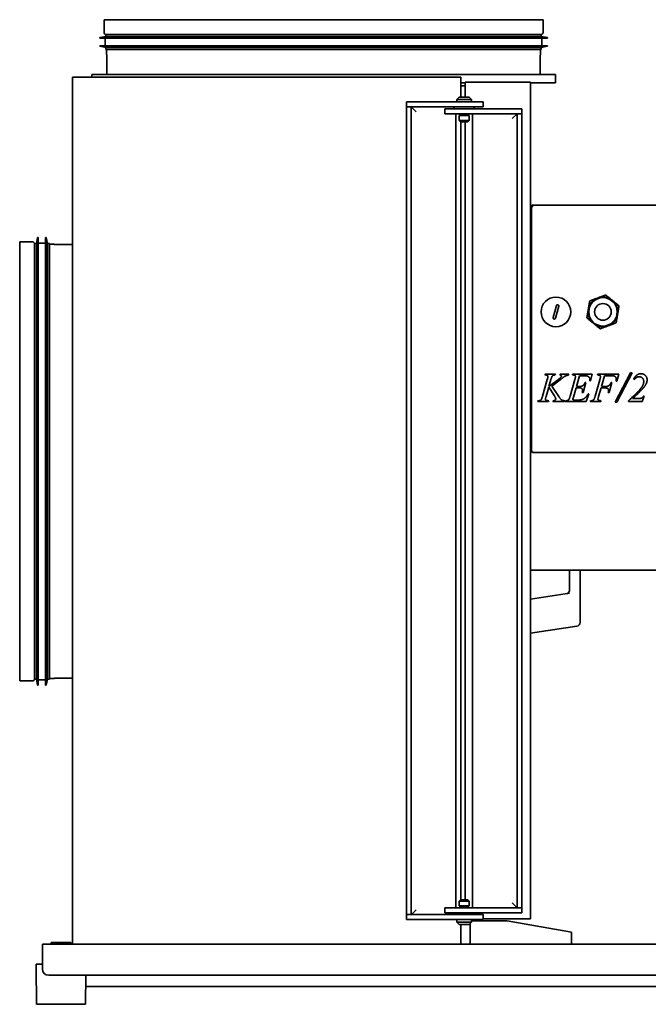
# Model space of a CAD drawing. Header units: millimetres. Extents: x 428 to 1252, y 196 to 992.
# Tile 1 of 2: x 428 to 937, y 196 to 992. Entities that reach past the tile are written whole.
import ezdxf

# ---------------------------------------------------------------- set-up
doc = ezdxf.new("R2010")
doc.units = ezdxf.units.MM
doc.header["$LTSCALE"] = 4
doc.layers.add('Krawędzie widoczne(ISO)', color=7, linetype='Continuous', lineweight=35, true_color=0x262659)

msp = doc.modelspace()

# ---------------------------------------------------------------- linework, layer by layer
at = {"layer": 'Krawędzie widoczne(ISO)'}
for p, q in [((851.43, 992), (496.43, 992)), ((496.43, 981.6), (496.43, 992)), ((851.43, 981.6), (851.43, 992)), ((497.93, 980), (849.93, 980)), ((497.93, 980), (497.93, 978.41)), ((849.93, 980), (849.93, 978.41)), ((497.93, 978.41), (492.93, 977.5)), ((492.93, 977.5), (854.93, 977.5)), ((492.93, 977.5), (492.93, 977)), ((492.93, 977), (854.93, 977)), ((497.43, 977), (497.43, 971)), ((497.93, 978.41), (849.93, 978.41)), ((849.93, 978.41), (854.93, 977.5)), ((850.43, 977), (850.43, 971)), ((854.93, 977.5), (854.93, 977)), ((492.93, 971), (854.93, 971)), ((492.93, 971), (492.93, 970.5)), ((492.93, 970.5), (854.93, 970.5)), ((497.93, 969.59), (492.93, 970.5)), ((497.93, 969.59), (849.93, 969.59)), ((497.93, 969.59), (497.93, 968)), ((497.93, 968), (849.93, 968)), ((498.43, 964.33), (498.43, 967.85)), ((498.63, 948.6), (498.63, 963.37)), ((849.23, 948.6), (849.23, 963.37)), ((849.43, 964.33), (849.43, 967.85)), ((849.93, 969.59), (854.93, 970.5)), ((849.93, 969.59), (849.93, 968)), ((854.93, 971), (854.93, 970.5)), ((861.43, 947.8), (486.43, 947.8)), ((486.43, 945.5), (486.43, 947.8)), ((861.43, 941), (861.43, 947.8)), ((470.88, 945.5), (470.88, 244.5)), ((470.88, 945.5), (784.88, 945.5)), ((784.88, 945.5), (784.88, 929.5)), ((784.88, 941), (788.38, 941)), ((788.38, 941.5), (788.38, 929.5)), ((788.38, 941.5), (841.38, 941.5)), ((841.38, 941.5), (841.38, 265)), ((841.38, 941), (861.43, 941)), ((788.38, 938.5), (784.88, 938.5)), ((740.88, 925.5), (787.63, 925.5)), ((740.88, 921.5), (740.88, 925.5)), ((783.63, 929.5), (781.63, 927.5)), ((793.63, 927.5), (781.63, 927.5)), ((781.63, 925.5), (781.63, 927.5)), ((791.63, 929.5), (783.63, 929.5)), ((787.63, 925.5), (803.13, 925.5)), ((791.63, 929.5), (793.63, 927.5)), ((793.63, 925.5), (793.63, 927.5)), ((803.13, 925.5), (803.13, 921.5)), ((740.88, 921.5), (787.63, 921.5)), ((740.88, 921.5), (740.88, 273.7)), ((744.88, 921.5), (744.88, 273.7)), ((748.88, 917.5), (744.88, 921.5)), ((772.13, 920), (787.63, 920)), ((772.13, 916), (772.13, 920)), ((787.63, 916), (772.13, 916)), ((779.63, 920), (779.63, 921.5)), ((780.88, 916), (780.88, 274)), ((783.63, 915.5), (783.63, 916)), ((791.63, 915.5), (783.63, 915.5)), ((784.13, 914.5), (784.13, 915.5)), ((803.13, 921.5), (787.63, 921.5)), ((787.63, 920), (834.38, 920)), ((787.63, 916), (834.38, 916)), ((791.13, 914.5), (791.13, 915.5)), ((791.63, 915.5), (791.63, 916)), ((794.38, 912), (794.38, 916)), ((795.63, 920), (795.63, 921.5)), ((826.38, 912), (830.38, 916)), ((830.38, 274), (830.38, 916)), ((834.38, 916), (834.38, 920)), ((834.38, 274), (834.38, 916)), ((791.63, 914.5), (783.63, 914.5)), ((783.63, 910.5), (783.63, 914.5)), ((791.63, 910.5), (783.63, 910.5)), ((784.63, 909.5), (783.63, 910.5)), ((790.63, 909.5), (784.63, 909.5)), ((784.88, 909.5), (784.88, 280.5)), ((788.38, 909.5), (788.38, 280.5)), ((790.63, 909.5), (791.63, 910.5)), ((791.63, 910.5), (791.63, 914.5)), ((794.38, 278), (794.38, 912)), ((842.08, 840.58), (841.38, 840.58)), ((842.08, 840.58), (842.08, 828.58)), ((842.08, 840.58), (842.78, 840.58)), ((842.78, 841.98), (1149.98, 841.98)), ((842.78, 840.58), (842.78, 841.98)), ((842.08, 828.58), (842.08, 653.98)), ((428.18, 812.44), (428.18, 457.44)), ((438.58, 812.44), (428.18, 812.44)), ((441.77, 810.94), (442.68, 815.94)), ((442.68, 453.94), (442.68, 815.94)), ((442.68, 815.94), (443.18, 815.94)), ((443.18, 453.94), (443.18, 815.94)), ((449.18, 453.94), (449.18, 815.94)), ((449.18, 815.94), (449.68, 815.94)), ((449.68, 453.94), (449.68, 815.94)), ((450.58, 810.94), (449.68, 815.94)), ((440.18, 458.94), (440.18, 810.94)), ((440.18, 810.94), (441.77, 810.94)), ((441.77, 458.94), (441.77, 810.94)), ((443.18, 811.44), (449.18, 811.44)), ((450.58, 458.94), (450.58, 810.94)), ((450.58, 810.94), (452.18, 810.94)), ((452.18, 458.94), (452.18, 810.94)), ((455.85, 810.44), (452.32, 810.44)), ((470.88, 810.24), (456.81, 810.24)), ((890.33, 765.02), (890.89, 765.23)), ((891.45, 765.45), (892.01, 765.65)), ((892.58, 765.87), (893.14, 766.07)), ((893.04, 765.49), (892.93, 765.57)), ((893.07, 765.67), (893.04, 765.49)), ((893.14, 766.07), (893.07, 765.67)), ((893.7, 766.29), (894.26, 766.5)), ((894.16, 765.91), (893.85, 766.16)), ((894.24, 766.38), (894.16, 765.91)), ((894.83, 766.71), (894.26, 766.5)), ((894.83, 766.71), (895.39, 766.92)), ((894.83, 766.71), (894.86, 766.68)), ((895.29, 766.33), (894.86, 766.68)), ((895.38, 766.91), (895.29, 766.33)), ((895.38, 766.91), (895.39, 766.92)), ((895.67, 767.02), (895.39, 766.92)), ((895.95, 767.13), (895.67, 767.02)), ((895.95, 767.13), (896.51, 767.34)), ((895.95, 767.13), (895.95, 767.13)), ((896.41, 766.75), (895.95, 767.13)), ((896.5, 767.3), (896.41, 766.75)), ((896.5, 767.3), (896.51, 767.34)), ((897.07, 767.55), (896.51, 767.34)), ((897.07, 767.55), (897.63, 767.76)), ((897.53, 767.17), (897.16, 767.47)), ((897.6, 767.57), (897.53, 767.17)), ((898.2, 767.97), (898.76, 768.18)), ((898.52, 767.71), (898.2, 767.97)), ((898.66, 767.59), (898.52, 767.71)), ((898.68, 767.72), (898.66, 767.59)), ((899.32, 768.39), (899.88, 768.6)), ((900.45, 768.81), (901, 769.02)), ((903.11, 768.67), (903.57, 768.29)), ((904.03, 767.91), (904.49, 767.53)), ((904.86, 766.56), (904.88, 766.69)), ((905.03, 766.62), (904.86, 766.56)), ((904.96, 767.14), (905.42, 766.76)), ((905.42, 766.76), (905.03, 766.62)), ((905.79, 765.79), (905.85, 766.19)), ((906.23, 765.96), (905.79, 765.79)), ((905.88, 766.38), (906.34, 766)), ((906.81, 765.62), (906.34, 766)), ((906.71, 765.03), (906.8, 765.58)), ((907.27, 765.24), (906.71, 765.03)), ((906.81, 765.62), (906.8, 765.58)), ((906.81, 765.62), (907.27, 765.24)), ((907.27, 765.24), (907.27, 765.24)), ((907.5, 765.05), (907.27, 765.24)), ((907.74, 764.86), (907.5, 765.05)), ((907.64, 764.27), (907.74, 764.85)), ((908.16, 764.46), (907.64, 764.27)), ((907.74, 764.86), (907.74, 764.85)), ((907.74, 764.86), (908.2, 764.48)), ((908.16, 764.46), (908.2, 764.48)), ((908.66, 764.09), (908.2, 764.48)), ((859.6, 751.22), (862.22, 760.87)), ((864.15, 760.35), (861.53, 750.7)), ((887.69, 755.69), (887.79, 756.28)), ((887.89, 756.87), (887.79, 756.28)), ((887.88, 756.2), (888.25, 755.9)), ((887.89, 756.87), (887.99, 757.46)), ((887.89, 756.87), (887.93, 756.89)), ((888.45, 757.08), (887.93, 756.89)), ((888.04, 757.76), (887.99, 757.46)), ((887.99, 757.46), (888.45, 757.08)), ((887.99, 757.46), (887.99, 757.46)), ((888.09, 758.06), (888.04, 757.76)), ((888.09, 758.06), (888.19, 758.65)), ((888.65, 758.27), (888.09, 758.06)), ((888.09, 758.06), (888.09, 758.06)), ((888.29, 759.24), (888.19, 758.65)), ((888.22, 758.62), (888.19, 758.65)), ((888.22, 758.62), (888.65, 758.27)), ((888.29, 759.24), (888.38, 759.83)), ((888.84, 759.45), (888.4, 759.28)), ((888.48, 760.42), (888.58, 761.01)), ((888.87, 760.57), (888.48, 760.42)), ((888.53, 759.71), (888.84, 759.45)), ((888.68, 761.61), (888.78, 762.2)), ((889.04, 760.63), (888.87, 760.57)), ((888.88, 762.79), (888.98, 763.38)), ((888.94, 760.72), (889.04, 760.63)), ((908.56, 763.5), (908.64, 763.98)), ((908.94, 763.64), (908.56, 763.5)), ((908.66, 764.09), (909.12, 763.71)), ((909.49, 762.74), (909.52, 762.92)), ((909.62, 762.79), (909.49, 762.74)), ((909.52, 762.92), (909.59, 763.33)), ((909.59, 763.33), (910.05, 762.95)), ((910.52, 762.57), (910.98, 762.19)), ((911.44, 761.8), (911.9, 761.42)), ((911.7, 756.85), (911.82, 756.9)), ((911.84, 756.74), (911.7, 756.85)), ((912.16, 756.47), (911.84, 756.74)), ((912.25, 757.06), (912.16, 756.47)), ((912.45, 758.25), (912.35, 757.66)), ((912.65, 759.43), (912.55, 758.84)), ((887.1, 752.14), (887.2, 752.73)), ((887.3, 753.32), (887.4, 753.91)), ((887.5, 754.51), (887.59, 755.09)), ((887.59, 755.09), (887.91, 754.83)), ((888.31, 749.76), (887.85, 750.14)), ((888.25, 755.9), (887.88, 755.76)), ((887.91, 754.83), (888.05, 754.72)), ((888.05, 754.72), (887.93, 754.67)), ((889.23, 749), (888.77, 749.38)), ((890.16, 748.24), (889.7, 748.62)), ((890.13, 748.78), (890.26, 748.83)), ((890.23, 748.65), (890.16, 748.24)), ((890.26, 748.83), (890.23, 748.65)), ((910.71, 750.93), (910.88, 751)), ((910.81, 750.85), (910.71, 750.93)), ((910.87, 748.78), (910.77, 748.19)), ((910.88, 751), (911.27, 751.14)), ((910.91, 752.12), (911.35, 752.29)), ((911.22, 751.86), (910.91, 752.12)), ((911.07, 749.96), (910.97, 749.37)), ((911.1, 753.3), (911.66, 753.51)), ((911.53, 752.95), (911.1, 753.3)), ((911.27, 751.14), (911.17, 750.56)), ((911.3, 754.49), (911.82, 754.68)), ((911.76, 754.11), (911.3, 754.48)), ((911.46, 752.33), (911.37, 751.74)), ((911.46, 752.33), (911.56, 752.92)), ((911.5, 755.67), (911.87, 755.81)), ((911.87, 755.36), (911.5, 755.67)), ((911.53, 752.95), (911.56, 752.92)), ((911.66, 753.51), (911.56, 752.92)), ((911.66, 753.51), (911.71, 753.81)), ((911.66, 753.51), (911.66, 753.51)), ((911.71, 753.81), (911.76, 754.11)), ((911.86, 754.69), (911.76, 754.11)), ((911.76, 754.11), (911.76, 754.11)), ((911.86, 754.69), (911.82, 754.68)), ((911.86, 754.69), (911.96, 755.29)), ((912.06, 755.88), (911.96, 755.29)), ((891.09, 747.48), (890.63, 747.86)), ((890.81, 747.92), (891.19, 748.06)), ((891.09, 747.48), (891.55, 747.09)), ((891.19, 748.06), (891.11, 747.59)), ((891.59, 747.11), (891.55, 747.09)), ((892.01, 746.71), (891.55, 747.09)), ((891.59, 747.11), (892.11, 747.3)), ((892.11, 747.3), (892.01, 746.72)), ((892.01, 746.71), (892.01, 746.72)), ((892.01, 746.71), (892.25, 746.52)), ((892.25, 746.52), (892.48, 746.33)), ((892.48, 746.33), (893.04, 746.54)), ((892.48, 746.33), (892.48, 746.33)), ((892.94, 745.95), (892.48, 746.33)), ((892.94, 745.95), (892.95, 745.99)), ((892.94, 745.95), (893.41, 745.57)), ((893.04, 746.54), (892.95, 745.99)), ((893.87, 745.19), (893.41, 745.57)), ((893.52, 745.61), (893.96, 745.78)), ((893.96, 745.78), (893.9, 745.38)), ((894.33, 744.8), (894.72, 744.95)), ((894.79, 744.42), (894.33, 744.8)), ((894.72, 744.95), (894.89, 745.01)), ((894.89, 745.01), (894.87, 744.88)), ((895.72, 743.66), (895.26, 744.04)), ((896.64, 742.9), (896.18, 743.28)), ((899.3, 742.76), (898.75, 742.55)), ((900.43, 743.18), (899.87, 742.97)), ((901.55, 743.6), (900.99, 743.39)), ((901.07, 743.84), (901.09, 743.98)), ((901.09, 743.98), (901.23, 743.86)), ((901.23, 743.86), (901.55, 743.6)), ((902.68, 744.02), (902.12, 743.81)), ((902.15, 744), (902.22, 744.4)), ((902.22, 744.4), (902.59, 744.09)), ((902.68, 744.02), (903.24, 744.23)), ((903.8, 744.44), (903.24, 744.23)), ((903.25, 744.27), (903.24, 744.23)), ((903.25, 744.27), (903.34, 744.82)), ((903.34, 744.82), (903.8, 744.44)), ((903.8, 744.44), (904.08, 744.55)), ((903.8, 744.44), (903.8, 744.44)), ((904.08, 744.55), (904.36, 744.65)), ((904.92, 744.86), (904.36, 744.65)), ((904.37, 744.66), (904.36, 744.65)), ((904.37, 744.66), (904.46, 745.24)), ((904.46, 745.24), (904.89, 744.88)), ((904.92, 744.86), (904.89, 744.88)), ((904.92, 744.86), (905.49, 745.07)), ((906.05, 745.28), (905.49, 745.07)), ((905.51, 745.19), (905.59, 745.66)), ((905.59, 745.66), (905.9, 745.4)), ((906.61, 745.49), (906.68, 745.9)), ((907.17, 745.7), (906.61, 745.49)), ((906.68, 745.9), (906.71, 746.08)), ((906.71, 746.08), (906.82, 746)), ((908.3, 746.12), (907.74, 745.91)), ((909.42, 746.54), (908.86, 746.33)), ((851.05, 687.69), (854.88, 700.99)), ((852.96, 704.77), (853.16, 705.36)), ((853.28, 704.77), (852.96, 704.77)), ((853.16, 705.36), (861.44, 705.36)), ((856.11, 695.33), (863.92, 701.23)), ((857.76, 700.99), (856.11, 695.33)), ((865.4, 700.96), (858.64, 695.85)), ((861.44, 705.36), (861.28, 704.77)), ((865.04, 704.77), (865.2, 705.36)), ((865.2, 705.36), (872.26, 705.36)), ((872.26, 705.36), (872.1, 704.77)), ((873.34, 687.73), (877.15, 701.01)), ((875.16, 704.77), (875.36, 705.36)), ((875.5, 704.77), (875.16, 704.77)), ((875.36, 705.36), (891.19, 705.36)), ((880.91, 704.18), (878.41, 695.48)), ((883.73, 704.18), (880.91, 704.18)), ((891.19, 705.36), (889.82, 700.08)), ((893.56, 687.68), (897.37, 700.94)), ((895.36, 704.77), (895.56, 705.36)), ((895.56, 705.36), (912.7, 705.36)), ((901.2, 704.21), (898.69, 695.46)), ((905.64, 704.21), (901.2, 704.21)), ((909.67, 682.86), (922.09, 706.44)), ((923.45, 706.44), (911.09, 682.86)), ((912.7, 705.36), (911.09, 699.81)), ((922.09, 706.44), (923.45, 706.44)), ((925.38, 701.14), (924.8, 701.39)), ((856.07, 694.97), (853.84, 687.37)), ((860.56, 687.98), (856.07, 694.97)), ((858.64, 695.85), (864.1, 687.46)), ((878.09, 694.33), (875.93, 686.71)), ((880.24, 694.33), (878.09, 694.33)), ((878.41, 695.48), (880.51, 695.48)), ((886.01, 698.64), (883.75, 690.66)), ((885.42, 698.64), (886.01, 698.64)), ((889.82, 700.08), (889.23, 700.08)), ((898.36, 694.31), (896.35, 687.35)), ((901.31, 694.31), (898.36, 694.31)), ((898.69, 695.46), (901.6, 695.46)), ((907.1, 698.62), (904.81, 690.62)), ((906.49, 698.62), (907.1, 698.62)), ((911.09, 699.81), (910.48, 699.81)), ((883.75, 690.66), (883.1, 690.66)), ((888.51, 689.47), (886.43, 683.36)), ((887.92, 689.47), (888.51, 689.47)), ((904.81, 690.62), (904.17, 690.62)), ((923.74, 685.72), (929.26, 685.72)), ((933.34, 687.75), (931.51, 683.36)), ((932.69, 687.75), (933.34, 687.75)), ((847.15, 683.36), (847.35, 683.96)), ((855.75, 683.36), (847.15, 683.36)), ((856.02, 683.96), (855.75, 683.36)), ((859.48, 683.36), (859.63, 683.96)), ((868.87, 683.36), (859.48, 683.36)), ((869.05, 683.96), (868.87, 683.36)), ((869.44, 683.36), (869.66, 683.96)), ((886.43, 683.36), (869.44, 683.36)), ((877.42, 684.46), (879.42, 684.46)), ((889.66, 683.36), (889.88, 683.96)), ((898.27, 683.36), (889.66, 683.36)), ((898.47, 683.96), (898.27, 683.36)), ((911.09, 682.86), (909.67, 682.86)), ((920.54, 683.36), (920.54, 683.96)), ((931.51, 683.36), (920.54, 683.36)), ((842.08, 653.98), (842.08, 641.98)), ((841.38, 641.98), (842.08, 641.98)), ((842.08, 642.86), (842.78, 642.86)), ((842.78, 641.98), (842.78, 642.86)), ((1140.46, 641.98), (842.78, 641.98)), ((841.38, 546.98), (1095.88, 546.98)), ((872.88, 546.98), (872.88, 530.92)), ((881.38, 504.69), (881.38, 546.98)), ((872.85, 528.33), (841.38, 523.62)), ((872.86, 528.33), (872.85, 528.33)), ((872.88, 530.92), (872.88, 530.92)), ((841.38, 496.12), (878.82, 501.72)), ((438.58, 457.44), (428.18, 457.44)), ((440.18, 458.94), (441.77, 458.94)), ((441.77, 458.94), (442.68, 453.94)), ((442.68, 453.94), (443.18, 453.94)), ((443.18, 458.44), (449.18, 458.44)), ((449.18, 453.94), (449.68, 453.94)), ((450.58, 458.94), (449.68, 453.94)), ((450.58, 458.94), (452.18, 458.94)), ((455.85, 459.44), (452.32, 459.44)), ((470.88, 459.64), (456.81, 459.64)), ((784.63, 280.5), (783.63, 279.5)), ((783.63, 279.5), (791.63, 279.5)), ((783.63, 279.5), (783.63, 275.5)), ((784.63, 280.5), (790.63, 280.5)), ((790.63, 280.5), (791.63, 279.5)), ((791.63, 279.5), (791.63, 275.5)), ((740.88, 268.7), (740.88, 273.7)), ((744.88, 273.7), (744.88, 268.7)), ((745.08, 268.7), (748.88, 272.5)), ((772.13, 274), (787.63, 274)), ((772.13, 270), (772.13, 274)), ((783.63, 275.5), (791.63, 275.5)), ((783.63, 274.5), (791.63, 274.5)), ((783.63, 274.5), (783.63, 274)), ((784.13, 275.5), (784.13, 274.5)), ((834.38, 274), (787.63, 274)), ((791.13, 275.5), (791.13, 274.5)), ((791.63, 274.5), (791.63, 274)), ((794.38, 278), (794.38, 274)), ((826.38, 278), (830.38, 274)), ((834.38, 274), (834.38, 270)), ((740.88, 268.7), (744.88, 268.7)), ((740.88, 268.5), (756.38, 268.5)), ((740.88, 268.5), (740.88, 264.5)), ((756.38, 264.5), (740.88, 264.5)), ((744.88, 268.7), (745.08, 268.7)), ((787.63, 268.5), (756.38, 268.5)), ((787.63, 264.5), (756.38, 264.5)), ((787.63, 270), (772.13, 270)), ((779.63, 270), (779.63, 268.5)), ((781.63, 264.5), (781.63, 262.5)), ((834.38, 270), (787.63, 270)), ((787.63, 268.5), (803.13, 268.5)), ((803.13, 264.5), (787.63, 264.5)), ((793.63, 264.5), (793.63, 262.5)), ((822.38, 263.5), (793.63, 263.5)), ((795.63, 270), (795.63, 268.5)), ((803.13, 268.5), (803.13, 264.5)), ((803.13, 265), (841.38, 265)), ((874.57, 254.3), (822.38, 263.5)), ((781.63, 262.5), (793.63, 262.5)), ((783.63, 260.5), (781.63, 262.5)), ((783.63, 260.5), (791.63, 260.5)), ((784.88, 260.5), (784.88, 244.5)), ((791.63, 260.5), (793.63, 262.5)), ((792.38, 259.5), (792.38, 261.25)), ((792.38, 259.5), (792.38, 244.5)), ((874.38, 253.19), (874.57, 254.3)), ((874.38, 244.5), (874.38, 253.19)), ((446.63, 244.5), (446.63, 238.5)), ((446.63, 244.5), (470.88, 244.5)), ((453.63, 246), (469.63, 246)), ((453.63, 246), (453.63, 244.5)), ((469.63, 246), (469.63, 244.5)), ((470.88, 244.5), (784.88, 244.5)), ((784.88, 244.5), (1246.63, 244.5)), ((446.63, 224.5), (446.63, 238.5)), ((441.43, 228.5), (446.63, 228.5)), ((441.43, 226), (441.43, 228.5)), ((441.83, 196), (441.43, 226)), ((1241.63, 219.5), (451.63, 219.5)), ((481.43, 196), (481.74, 219.5)), ((481.62, 210.5), (1211.63, 210.5)), ((481.43, 196), (441.83, 196))]:
    msp.add_line(p, q, dxfattribs=at)
for centre, radius in [((861.88, 755.78), 12), ((899.87, 755.78), 11.5), ((899.87, 755.78), 6.75)]:
    msp.add_circle(centre, radius, dxfattribs=at)
for centre, radius, start, end in [((498.03, 981.6), 1.6, 180, 270), ((849.83, 981.6), 1.6, 270, 0), ((500.03, 967.85), 1.6, 174.64368, 180), ((499.23, 964.33), 0.8, 180, 203.55646), ((497.03, 963.37), 1.6, 0, 23.55646), ((850.83, 963.37), 1.6, 156.44354, 180), ((848.63, 964.33), 0.8, 336.44354, 0), ((847.83, 967.85), 1.6, 0, 5.35632), ((497.83, 948.6), 0.8, 270, 0), ((850.03, 948.6), 0.8, 180, 270), ((842.78, 840.58), 1.4, 90, 180), ((842.78, 840.58), 0.7, 90, 180), ((438.58, 810.84), 1.6, 0, 90), ((452.32, 808.84), 1.6, 90, 95.35632), ((455.85, 809.64), 0.8, 66.44354, 90), ((456.81, 811.84), 1.6, 246.44354, 270), ((899.87, 755.78), 12, 125.33846, 155.71195), ((899.87, 755.78), 12, 120.12543, 124.55072), ((899.87, 755.78), 12, 114.72903, 117.99738), ((899.87, 755.78), 12, 110.52521, 111.97649), ((899.87, 755.78), 12, 109.07392, 110.52521), ((899.87, 755.78), 12, 103.05303, 106.32138), ((899.87, 755.78), 12, 96.4997, 100.92498), ((899.87, 755.78), 12, 65.33846, 95.71195), ((899.87, 755.78), 12, 60.12543, 64.55072), ((899.87, 755.78), 12, 54.72903, 57.99738), ((899.87, 755.78), 12, 50.52521, 51.97649), ((899.87, 755.78), 12, 49.07392, 50.52521), ((899.87, 755.78), 12, 43.05303, 46.32138), ((899.87, 755.78), 12, 174.72903, 177.99738), ((899.87, 755.78), 12, 170.52521, 171.97649), ((899.87, 755.78), 12, 169.07392, 170.52521), ((899.87, 755.78), 12, 163.05303, 166.32138), ((899.87, 755.78), 12, 156.4997, 160.92498), ((899.87, 755.78), 12, 36.4997, 40.92498), ((899.87, 755.78), 12, 5.33846, 35.71195), ((899.87, 755.78), 12, 0.12543, 4.55072), ((899.87, 755.78), 12, 180.12543, 184.55072), ((899.87, 755.78), 12, 185.33846, 215.71195), ((899.87, 755.78), 12, 216.4997, 220.92498), ((899.87, 755.78), 12, 305.33846, 335.71195), ((899.87, 755.78), 12, 336.4997, 340.92498), ((899.87, 755.78), 12, 343.05303, 346.32138), ((899.87, 755.78), 12, 349.07392, 350.52521), ((899.87, 755.78), 12, 350.52521, 351.97649), ((899.87, 755.78), 12, 354.72903, 357.99738), ((899.87, 755.78), 12, 223.05303, 226.32138), ((899.87, 755.78), 12, 229.07392, 230.52521), ((899.87, 755.78), 12, 230.52521, 231.97649), ((899.87, 755.78), 12, 234.72903, 237.99738), ((899.87, 755.78), 12, 240.12543, 244.55072), ((899.87, 755.78), 12, 245.33846, 275.71195), ((899.87, 755.78), 12, 276.4997, 280.92498), ((899.87, 755.78), 12, 283.05303, 286.32138), ((899.87, 755.78), 12, 289.07392, 290.52521), ((899.87, 755.78), 12, 290.52521, 291.97649), ((899.87, 755.78), 12, 294.72903, 297.99738), ((899.87, 755.78), 12, 300.12543, 304.55072), ((878.38, 504.69), 3, 278.5, 0), ((438.58, 459.04), 1.6, 270, 0), ((452.32, 461.04), 1.6, 264.64368, 270), ((455.85, 460.24), 0.8, 270, 293.55646), ((456.81, 458.04), 1.6, 90, 113.55646), ((451.63, 224.5), 5, 180, 270)]:
    msp.add_arc(centre, radius, start, end, dxfattribs=at)
for points, weights in [([(888.98, 763.38), (889.08, 763.97), (889.18, 764.59)], [1.03615699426, 1.03443691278, 1.03059895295]), ([(889.18, 764.59), (889.77, 764.81), (890.33, 765.02)], [1.03059895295, 1.03443691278, 1.03615699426]), ([(890.33, 765.02), (890.57, 764.83), (890.79, 764.65)], [1.11875016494, 1.11299129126, 1.10667789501]), ([(890.79, 764.65), (890.84, 764.94), (890.89, 765.23)], [2.51583023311, 2.49767251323, 2.47831262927]), ([(890.89, 765.23), (891.17, 765.34), (891.45, 765.45)], [2.38492444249, 2.39631910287, 2.40645676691]), ([(891.45, 765.45), (891.69, 765.25), (891.92, 765.07)], [1.0034698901, 1.00262710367, 1.0012164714]), ([(891.92, 765.07), (891.96, 765.36), (892.01, 765.65)], [2.64257377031, 2.6197340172, 2.5955942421]), ([(892.01, 765.65), (892.3, 765.76), (892.58, 765.87)], [2.4257172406, 2.43500827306, 2.44291812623]), ([(892.58, 765.87), (892.76, 765.72), (892.93, 765.57)], [1.00227152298, 1.00131282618, 1]), ([(893.14, 766.07), (893.42, 766.18), (893.7, 766.29)], [2.45746040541, 2.46421278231, 2.469482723]), ([(893.7, 766.29), (893.78, 766.22), (893.85, 766.16)], [1.00107831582, 1.00057122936, 1]), ([(894.24, 766.38), (894.25, 766.44), (894.26, 766.5)], [1, 1.00039185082, 1.00075998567]), ([(897.07, 767.55), (897.12, 767.51), (897.16, 767.47)], [1.00075998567, 1.00039185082, 1]), ([(897.6, 767.57), (897.62, 767.66), (897.63, 767.76)], [1, 1.00057122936, 1.00107831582]), ([(897.63, 767.76), (897.91, 767.86), (898.2, 767.97)], [2.469482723, 2.46421278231, 2.45746040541]), ([(898.68, 767.72), (898.72, 767.95), (898.76, 768.18)], [1, 1.00131282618, 1.00227152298]), ([(898.76, 768.18), (899.04, 768.28), (899.32, 768.39)], [2.44291812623, 2.43500827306, 2.4257172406]), ([(899.32, 768.39), (899.56, 768.2), (899.78, 768.01)], [2.5955942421, 2.6197340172, 2.64257377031]), ([(899.78, 768.01), (899.83, 768.3), (899.88, 768.6)], [1.00121647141, 1.00262710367, 1.00346989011]), ([(899.88, 768.6), (900.16, 768.7), (900.45, 768.81)], [2.40645676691, 2.39631910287, 2.38492444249]), ([(900.45, 768.81), (900.68, 768.62), (900.91, 768.43)], [2.47831262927, 2.49767251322, 2.51583023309]), ([(900.91, 768.43), (900.95, 768.72), (901, 769.02)], [1.10667789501, 1.11299129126, 1.11875016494]), ([(901, 769.02), (901.57, 769.23), (902.16, 769.45)], [1.03615699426, 1.03443691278, 1.03059895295]), ([(902.16, 769.45), (902.64, 769.05), (903.11, 768.67)], [1.03059895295, 1.03443691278, 1.03615699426]), ([(903.11, 768.67), (903.06, 768.37), (903.01, 768.08)], [1.11875016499, 1.11299129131, 1.10667789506]), ([(903.01, 768.08), (903.28, 768.18), (903.57, 768.29)], [2.51583023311, 2.49767251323, 2.47831262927]), ([(903.57, 768.29), (903.8, 768.1), (904.03, 767.91)], [2.38492444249, 2.39631910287, 2.40645676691]), ([(904.03, 767.91), (903.98, 767.61), (903.93, 767.32)], [1.00346989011, 1.00262710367, 1.00121647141]), ([(903.93, 767.32), (904.21, 767.42), (904.49, 767.53)], [2.64257377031, 2.6197340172, 2.5955942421]), ([(904.49, 767.53), (904.73, 767.33), (904.96, 767.14)], [2.4257172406, 2.43500827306, 2.44291812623]), ([(904.96, 767.14), (904.92, 766.91), (904.88, 766.69)], [1.00227152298, 1.00131282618, 1]), ([(905.42, 766.76), (905.65, 766.57), (905.88, 766.38)], [2.45746040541, 2.46421278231, 2.469482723]), ([(905.88, 766.38), (905.87, 766.28), (905.85, 766.19)], [1.00107831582, 1.00057122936, 1]), ([(906.23, 765.96), (906.29, 765.98), (906.34, 766)], [1, 1.00039185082, 1.00075998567]), ([(887.88, 756.2), (887.84, 756.24), (887.79, 756.28)], [1, 1.00039185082, 1.00075998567]), ([(888.29, 759.24), (888.34, 759.26), (888.4, 759.28)], [1.00075998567, 1.00039185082, 1]), ([(888.38, 759.83), (888.43, 760.13), (888.48, 760.42)], [2.469482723, 2.46421278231, 2.45746040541]), ([(888.53, 759.71), (888.46, 759.77), (888.38, 759.83)], [1, 1.00057122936, 1.00107831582]), ([(888.58, 761.01), (888.63, 761.31), (888.68, 761.61)], [2.44291812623, 2.43500827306, 2.4257172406]), ([(888.94, 760.72), (888.76, 760.86), (888.58, 761.01)], [1, 1.00131282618, 1.00227152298]), ([(888.68, 761.61), (888.96, 761.71), (889.24, 761.82)], [2.5955942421, 2.6197340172, 2.64257377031]), ([(888.78, 762.2), (888.83, 762.49), (888.88, 762.79)], [2.40645676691, 2.39631910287, 2.38492444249]), ([(889.24, 761.82), (889.01, 762), (888.78, 762.2)], [1.00121647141, 1.00262710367, 1.00346989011]), ([(888.88, 762.79), (889.16, 762.9), (889.44, 763)], [2.47831262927, 2.49767251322, 2.51583023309]), ([(889.44, 763), (889.21, 763.19), (888.98, 763.38)], [1.10667789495, 1.11299129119, 1.11875016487]), ([(908.66, 764.09), (908.65, 764.03), (908.64, 763.98)], [1.00075998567, 1.00039185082, 1]), ([(908.94, 763.64), (909.03, 763.68), (909.12, 763.71)], [1, 1.00057122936, 1.00107831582]), ([(909.12, 763.71), (909.36, 763.52), (909.59, 763.33)], [2.469482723, 2.46421278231, 2.45746040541]), ([(909.62, 762.79), (909.83, 762.87), (910.05, 762.95)], [1, 1.00131282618, 1.00227152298]), ([(910.05, 762.95), (910.28, 762.76), (910.52, 762.57)], [2.44291812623, 2.43500827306, 2.4257172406]), ([(910.52, 762.57), (910.47, 762.27), (910.42, 761.98)], [2.5955942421, 2.6197340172, 2.64257377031]), ([(910.42, 761.98), (910.69, 762.08), (910.98, 762.19)], [1.00121647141, 1.00262710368, 1.00346989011]), ([(910.98, 762.19), (911.21, 762), (911.44, 761.8)], [2.40645676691, 2.39631910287, 2.38492444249]), ([(911.44, 761.8), (911.39, 761.51), (911.34, 761.22)], [2.47831262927, 2.49767251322, 2.51583023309]), ([(911.34, 761.22), (911.62, 761.32), (911.9, 761.42)], [1.10667789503, 1.11299129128, 1.11875016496]), ([(912.25, 757.06), (912.03, 756.98), (911.82, 756.9)], [1.00227152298, 1.00131282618, 1]), ([(912.45, 758.25), (912.17, 758.14), (911.89, 758.04)], [1.00346989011, 1.00262710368, 1.00121647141]), ([(911.89, 758.04), (912.12, 757.85), (912.35, 757.66)], [2.64257377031, 2.6197340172, 2.5955942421]), ([(911.9, 761.42), (912.37, 761.04), (912.85, 760.64)], [1.03615699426, 1.03443691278, 1.03059895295]), ([(912.16, 756.47), (912.11, 756.17), (912.06, 755.88)], [2.45746040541, 2.46421278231, 2.469482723]), ([(912.65, 759.43), (912.36, 759.32), (912.09, 759.22)], [1.11875016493, 1.11299129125, 1.106677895]), ([(912.09, 759.22), (912.32, 759.03), (912.55, 758.84)], [2.51583023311, 2.49767251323, 2.47831262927]), ([(912.35, 757.66), (912.3, 757.36), (912.25, 757.06)], [2.4257172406, 2.43500827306, 2.44291812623]), ([(912.55, 758.84), (912.5, 758.54), (912.45, 758.25)], [2.38492444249, 2.39631910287, 2.40645676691]), ([(912.85, 760.64), (912.75, 760.02), (912.65, 759.43)], [1.03059895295, 1.03443691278, 1.03615699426]), ([(886.9, 750.93), (887, 751.55), (887.1, 752.14)], [1.03059895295, 1.03443691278, 1.03615699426]), ([(887.85, 750.14), (887.38, 750.53), (886.9, 750.93)], [1.03615699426, 1.03443691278, 1.03059895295]), ([(887.1, 752.14), (887.39, 752.25), (887.66, 752.35)], [1.1187501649, 1.11299129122, 1.10667789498]), ([(887.2, 752.73), (887.25, 753.03), (887.3, 753.32)], [2.38492444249, 2.39631910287, 2.40645676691]), ([(887.66, 752.35), (887.43, 752.54), (887.2, 752.73)], [2.51583023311, 2.49767251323, 2.47831262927]), ([(887.3, 753.32), (887.58, 753.43), (887.86, 753.53)], [1.00346989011, 1.00262710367, 1.00121647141]), ([(887.4, 753.91), (887.45, 754.21), (887.5, 754.51)], [2.4257172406, 2.43500827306, 2.44291812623]), ([(887.86, 753.53), (887.63, 753.72), (887.4, 753.91)], [2.64257377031, 2.6197340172, 2.5955942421]), ([(887.5, 754.51), (887.72, 754.59), (887.93, 754.67)], [1.00227152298, 1.00131282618, 1]), ([(887.59, 755.09), (887.64, 755.39), (887.69, 755.69)], [2.45746040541, 2.46421278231, 2.469482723]), ([(887.69, 755.69), (887.78, 755.72), (887.88, 755.76)], [1.00107831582, 1.00057122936, 1]), ([(888.41, 750.35), (888.13, 750.25), (887.85, 750.14)], [1.10667789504, 1.11299129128, 1.11875016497]), ([(888.31, 749.76), (888.36, 750.06), (888.41, 750.35)], [2.47831262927, 2.49767251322, 2.51583023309]), ([(888.77, 749.38), (888.54, 749.57), (888.31, 749.76)], [2.40645676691, 2.39631910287, 2.38492444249]), ([(889.33, 749.59), (889.06, 749.49), (888.77, 749.38)], [1.00121647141, 1.00262710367, 1.00346989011]), ([(889.23, 749), (889.28, 749.3), (889.33, 749.59)], [2.5955942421, 2.6197340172, 2.64257377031]), ([(889.7, 748.62), (889.47, 748.81), (889.23, 749)], [2.44291812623, 2.43500827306, 2.4257172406]), ([(890.13, 748.78), (889.92, 748.7), (889.7, 748.62)], [1, 1.00131282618, 1.00227152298]), ([(910.87, 748.78), (910.59, 748.67), (910.31, 748.57)], [2.47831262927, 2.49767251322, 2.51583023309]), ([(910.31, 748.57), (910.54, 748.38), (910.77, 748.19)], [1.10667789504, 1.11299129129, 1.11875016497]), ([(911.07, 749.96), (910.79, 749.85), (910.51, 749.75)], [2.5955942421, 2.6197340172, 2.64257377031]), ([(910.51, 749.75), (910.74, 749.57), (910.97, 749.37)], [1.00121647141, 1.00262710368, 1.00346989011]), ([(910.81, 750.85), (910.99, 750.7), (911.17, 750.56)], [1, 1.00131282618, 1.00227152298]), ([(910.97, 749.37), (910.92, 749.08), (910.87, 748.78)], [2.40645676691, 2.39631910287, 2.38492444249]), ([(911.17, 750.56), (911.12, 750.26), (911.07, 749.96)], [2.44291812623, 2.43500827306, 2.4257172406]), ([(911.22, 751.86), (911.29, 751.8), (911.37, 751.74)], [1, 1.00057122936, 1.00107831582]), ([(911.37, 751.74), (911.32, 751.44), (911.27, 751.14)], [2.469482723, 2.46421278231, 2.45746040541]), ([(911.46, 752.33), (911.41, 752.31), (911.35, 752.29)], [1.00075998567, 1.00039185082, 1]), ([(912.06, 755.88), (911.97, 755.84), (911.87, 755.81)], [1.00107831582, 1.00057122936, 1]), ([(911.87, 755.36), (911.91, 755.33), (911.96, 755.29)], [1, 1.00039185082, 1.00075998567]), ([(890.63, 747.86), (890.39, 748.05), (890.16, 748.24)], [2.469482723, 2.46421278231, 2.45746040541]), ([(890.81, 747.92), (890.72, 747.89), (890.63, 747.86)], [1, 1.00057122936, 1.00107831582]), ([(891.09, 747.48), (891.1, 747.53), (891.11, 747.59)], [1.00075998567, 1.00039185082, 1]), ([(893.52, 745.61), (893.46, 745.59), (893.41, 745.57)], [1, 1.00039185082, 1.00075998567]), ([(893.87, 745.19), (893.88, 745.28), (893.9, 745.38)], [1.00107831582, 1.00057122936, 1]), ([(894.33, 744.8), (894.1, 745), (893.87, 745.19)], [2.45746040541, 2.46421278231, 2.469482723]), ([(894.79, 744.42), (894.83, 744.66), (894.87, 744.88)], [1.00227152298, 1.00131282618, 1]), ([(895.26, 744.04), (895.02, 744.23), (894.79, 744.42)], [2.4257172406, 2.43500827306, 2.44291812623]), ([(895.82, 744.25), (895.54, 744.15), (895.26, 744.04)], [2.64257377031, 2.6197340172, 2.5955942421]), ([(895.72, 743.66), (895.77, 743.96), (895.82, 744.25)], [1.0034698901, 1.00262710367, 1.0012164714]), ([(896.18, 743.28), (895.95, 743.47), (895.72, 743.66)], [2.38492444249, 2.39631910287, 2.40645676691]), ([(896.74, 743.49), (896.47, 743.38), (896.18, 743.28)], [2.51583023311, 2.49767251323, 2.47831262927]), ([(896.64, 742.9), (896.69, 743.2), (896.74, 743.49)], [1.1187501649, 1.11299129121, 1.10667789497]), ([(897.59, 742.12), (897.11, 742.52), (896.64, 742.9)], [1.03059895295, 1.03443691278, 1.03615699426]), ([(898.75, 742.55), (898.18, 742.34), (897.59, 742.12)], [1.03615699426, 1.03443691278, 1.03059895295]), ([(898.84, 743.14), (898.8, 742.85), (898.75, 742.55)], [1.10667789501, 1.11299129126, 1.11875016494]), ([(899.3, 742.76), (899.07, 742.95), (898.84, 743.14)], [2.47831262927, 2.49767251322, 2.51583023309]), ([(899.87, 742.97), (899.59, 742.86), (899.3, 742.76)], [2.40645676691, 2.39631910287, 2.38492444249]), ([(899.97, 743.56), (899.92, 743.27), (899.87, 742.97)], [1.00121647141, 1.00262710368, 1.00346989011]), ([(900.43, 743.18), (900.19, 743.37), (899.97, 743.56)], [2.5955942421, 2.6197340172, 2.64257377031]), ([(900.99, 743.39), (900.71, 743.28), (900.43, 743.18)], [2.44291812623, 2.43500827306, 2.4257172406]), ([(901.07, 743.84), (901.03, 743.62), (900.99, 743.39)], [1, 1.00131282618, 1.00227152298]), ([(902.12, 743.81), (901.84, 743.7), (901.55, 743.6)], [2.469482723, 2.46421278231, 2.45746040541]), ([(902.15, 744), (902.13, 743.91), (902.12, 743.81)], [1, 1.00057122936, 1.00107831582]), ([(902.68, 744.02), (902.63, 744.06), (902.59, 744.09)], [1.00075998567, 1.00039185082, 1]), ([(905.51, 745.19), (905.5, 745.13), (905.49, 745.07)], [1, 1.00039185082, 1.00075998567]), ([(906.05, 745.28), (905.97, 745.34), (905.9, 745.4)], [1.00107831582, 1.00057122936, 1]), ([(906.61, 745.49), (906.33, 745.39), (906.05, 745.28)], [2.45746040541, 2.46421278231, 2.469482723]), ([(907.17, 745.7), (906.99, 745.85), (906.82, 746)], [1.00227152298, 1.00131282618, 1]), ([(907.74, 745.91), (907.45, 745.81), (907.17, 745.7)], [2.4257172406, 2.43500827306, 2.44291812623]), ([(907.83, 746.5), (907.79, 746.21), (907.74, 745.91)], [2.64257377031, 2.6197340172, 2.5955942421]), ([(908.3, 746.12), (908.06, 746.32), (907.83, 746.5)], [1.00346989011, 1.00262710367, 1.00121647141]), ([(908.86, 746.33), (908.58, 746.23), (908.3, 746.12)], [2.38492444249, 2.39631910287, 2.40645676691]), ([(908.96, 746.92), (908.91, 746.63), (908.86, 746.33)], [2.51583023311, 2.49767251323, 2.47831262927]), ([(909.42, 746.54), (909.18, 746.74), (908.96, 746.92)], [1.11875016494, 1.11299129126, 1.10667789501]), ([(910.57, 746.97), (909.98, 746.75), (909.42, 746.54)], [1.03059895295, 1.03443691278, 1.03615699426]), ([(910.77, 748.19), (910.67, 747.59), (910.57, 746.97)], [1.03615699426, 1.03443691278, 1.03059895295])]:
    msp.add_rational_spline(points, weights, degree=2, dxfattribs=at)
for points, knots in [([(862.22, 760.87), (862.22, 760.88), (862.22, 760.88), (862.26, 761.01), (862.32, 761.13), (862.47, 761.32), (862.55, 761.4), (862.75, 761.52), (862.86, 761.56), (863.1, 761.61), (863.22, 761.62), (863.48, 761.57), (863.6, 761.53), (863.82, 761.39), (863.92, 761.3), (864.07, 761.09), (864.13, 760.97), (864.18, 760.73), (864.19, 760.61), (864.17, 760.45), (864.16, 760.4), (864.15, 760.35)], [0.1576303, 0.1576303, 0.1576303, 0.1576303, 0.1587224, 0.1587224, 0.1987545, 0.1987545, 0.2321211, 0.2321211, 0.2679652, 0.2679652, 0.3055359, 0.3055359, 0.3446509, 0.3446509, 0.3842516, 0.3842516, 0.4232114, 0.4232114, 0.4579076, 0.4579076, 0.4730664, 0.4730664, 0.4730664, 0.4730664]), ([(861.53, 750.7), (861.51, 750.6), (861.46, 750.5), (861.41, 750.41), (861.34, 750.31), (861.25, 750.21), (861.14, 750.14), (861.04, 750.06), (860.91, 750.01), (860.79, 749.98), (860.66, 749.95), (860.52, 749.95), (860.39, 749.97), (860.27, 750), (860.14, 750.04), (860.04, 750.11), (859.93, 750.18), (859.84, 750.26), (859.77, 750.36), (859.7, 750.45), (859.65, 750.55), (859.61, 750.67), (859.58, 750.77), (859.57, 750.87), (859.57, 750.98), (859.57, 751.06), (859.58, 751.14), (859.6, 751.22)], [-0.3154098, -0.3154098, -0.3154098, -0.3154098, -0.2842825, -0.2842825, -0.2842825, -0.2457509, -0.2457509, -0.2457509, -0.2062726, -0.2062726, -0.2062726, -0.166347, -0.166347, -0.166347, -0.128019, -0.128019, -0.128019, -0.0912116, -0.0912116, -0.0912116, -0.0563469, -0.0563469, -0.0563469, -0.024385, -0.024385, -0.024385, 0, 0, 0, 0]), ([(870.32, 527.95), (870.32, 527.95), (870.32, 527.95), (870.32, 527.95), (870.32, 527.95), (870.32, 527.95), (870.32, 527.95), (870.32, 527.95), (870.32, 527.95), (870.32, 527.95), (870.32, 527.95), (870.32, 527.95), (870.32, 527.95), (870.32, 527.95), (870.32, 527.95), (870.32, 527.95), (870.32, 527.95), (870.32, 527.95), (870.32, 527.95), (870.32, 527.95), (870.32, 527.95), (870.47, 527.97), (870.61, 528.01), (870.91, 528.1), (871.06, 528.16), (871.5, 528.38), (871.77, 528.57), (872.23, 529.03), (872.43, 529.31), (872.71, 529.88), (872.8, 530.18), (872.87, 530.63), (872.88, 530.78), (872.88, 530.92)], [0.0674168, 0.0674168, 0.0674168, 0.0674168, 0.0677255, 0.0677255, 0.0684096, 0.0684096, 0.0687516, 0.0687516, 0.0689226, 0.0689226, 0.0690082, 0.0690082, 0.069051, 0.069051, 0.0690941, 0.0690941, 0.0691158, 0.0691158, 0.0691374, 0.0691374, 0.0692251, 0.0692251, 0.1132759, 0.1132759, 0.1624429, 0.1624429, 0.2602134, 0.2602134, 0.3582641, 0.3582641, 0.4515904, 0.4515904, 0.4942762, 0.4942762, 0.4942762, 0.4942762])]:
    msp.add_open_spline(points, degree=3, knots=knots, dxfattribs=at)
for points, degree in [([(855.31, 703.44), (855.31, 704.09), (854.49, 704.77), (853.28, 704.77)], 2), ([(854.88, 700.99), (855.31, 702.5), (855.31, 703.44)], 2), ([(859.75, 704.54), (859.05, 704.19), (858.41, 703.13), (857.76, 700.99)], 2), ([(861.28, 704.77), (860.26, 704.79), (859.75, 704.54)], 2), ([(863.92, 701.23), (865.49, 702.4), (865.97, 703.08)], 2), ([(866.26, 703.83), (866.26, 704.14), (865.65, 704.68), (865.04, 704.77)], 2), ([(868.56, 703.39), (868.31, 703.22), (865.4, 700.96)], 2), ([(865.97, 703.08), (866.26, 703.49), (866.26, 703.83)], 2), ([(872.1, 704.77), (870.95, 704.57), (869.39, 703.94), (868.56, 703.39)], 2), ([(877.62, 703.46), (877.62, 704.07), (876.76, 704.77), (875.5, 704.77)], 2), ([(877.15, 701.01), (877.62, 702.61), (877.62, 703.46)], 2), ([(887.31, 703.89), (886.53, 704.18), (883.73, 704.18)], 2), ([(888.93, 702.76), (888.37, 703.49), (887.31, 703.89)], 2), ([(889.34, 701.32), (889.34, 702.18), (888.93, 702.76)], 2), ([(889.23, 700.08), (889.34, 700.82), (889.34, 701.32)], 2), ([(897.84, 703.46), (897.84, 703.87), (897.43, 704.48), (896.6, 704.77), (895.36, 704.77)], 2), ([(897.37, 700.94), (897.84, 702.54), (897.84, 703.46)], 2), ([(908.55, 704.05), (907.89, 704.21), (905.64, 704.21)], 2), ([(910.66, 701.46), (910.66, 702.54), (909.47, 703.8), (908.55, 704.05)], 2), ([(910.48, 699.81), (910.66, 700.82), (910.66, 701.46)], 2), ([(924.8, 701.39), (925.63, 703.49), (928.81, 705.81), (930.66, 705.81)], 2), ([(929.13, 703.33), (926.85, 703.33), (925.38, 701.14)], 2), ([(932.85, 699.52), (932.85, 701.21), (930.79, 703.33), (929.13, 703.33)], 2), ([(930.66, 705.81), (932.75, 705.81), (935.6, 702.94), (935.6, 700.9)], 2), ([(935.6, 700.9), (935.6, 699.47), (935.1, 698.24)], 2), ([(883.39, 692.39), (883.39, 693.09), (882.83, 693.91), (881.84, 694.33), (880.24, 694.33)], 2), ([(880.51, 695.48), (882.72, 695.48), (884.7, 696.82), (885.42, 698.64)], 2), ([(904.42, 692.22), (904.42, 693.23), (903.11, 694.31), (901.31, 694.31)], 2), ([(901.6, 695.46), (903.54, 695.46), (905.46, 696.66), (906.49, 698.62)], 2), ([(920.54, 683.96), (928.92, 691.29), (931.61, 695.46)], 2), ([(932.22, 694), (929.04, 690.41), (923.74, 685.72)], 2), ([(931.61, 695.46), (932.85, 697.4), (932.85, 699.52)], 2), ([(935.1, 698.24), (934.31, 696.36), (932.22, 694)], 2), ([(849.06, 684.19), (849.71, 684.48), (850.01, 684.93)], 2), ([(850.01, 684.93), (850.44, 685.59), (851.05, 687.69)], 2), ([(853.84, 687.37), (853.32, 685.77), (853.32, 685.21)], 2), ([(853.32, 685.21), (853.32, 684.66), (854.22, 684.06), (856.02, 683.96)], 2), ([(859.63, 683.96), (860.74, 684.06), (861.66, 684.91), (861.66, 685.45)], 2), ([(861.5, 686.4), (861.37, 686.72), (860.56, 687.98)], 2), ([(861.66, 685.45), (861.66, 685.93), (861.5, 686.4)], 2), ([(864.1, 687.46), (865.56, 685.21), (867.48, 683.96), (869.05, 683.96)], 2), ([(871.36, 684.19), (872.01, 684.48), (872.3, 684.93)], 2), ([(872.3, 684.93), (872.75, 685.59), (873.34, 687.73)], 2), ([(875.93, 686.71), (875.61, 685.79), (875.61, 685.3)], 2), ([(875.61, 685.3), (875.61, 684.94), (876.02, 684.66)], 2), ([(876.02, 684.66), (876.31, 684.46), (877.42, 684.46)], 2), ([(879.42, 684.46), (882.58, 684.46), (886.41, 686.71), (887.92, 689.47)], 2), ([(883.1, 690.66), (883.39, 691.67), (883.39, 692.39)], 2), ([(891.57, 684.19), (892.21, 684.46), (892.52, 684.93)], 2), ([(892.52, 684.93), (892.97, 685.59), (893.56, 687.68)], 2), ([(896.35, 687.35), (895.83, 685.74), (895.83, 685.2)], 2), ([(895.83, 685.2), (895.83, 684.66), (896.73, 684.06), (898.47, 683.96)], 2), ([(904.17, 690.62), (904.42, 691.59), (904.42, 692.22)], 2), ([(929.26, 685.72), (930.59, 685.72), (932.31, 686.81), (932.69, 687.75)], 2), ([(847.35, 683.96), (848.63, 683.99), (849.06, 684.19)], 2), ([(869.66, 683.96), (870.92, 683.99), (871.36, 684.19)], 2), ([(889.88, 683.96), (891.15, 683.99), (891.57, 684.19)], 2), ([(740.97, 268.7), (740.91, 268.57), (740.88, 268.5), (740.88, 268.5)], 3)]:
    msp.add_open_spline(points, degree=degree, dxfattribs=at)

doc.saveas('drawing.dxf')
